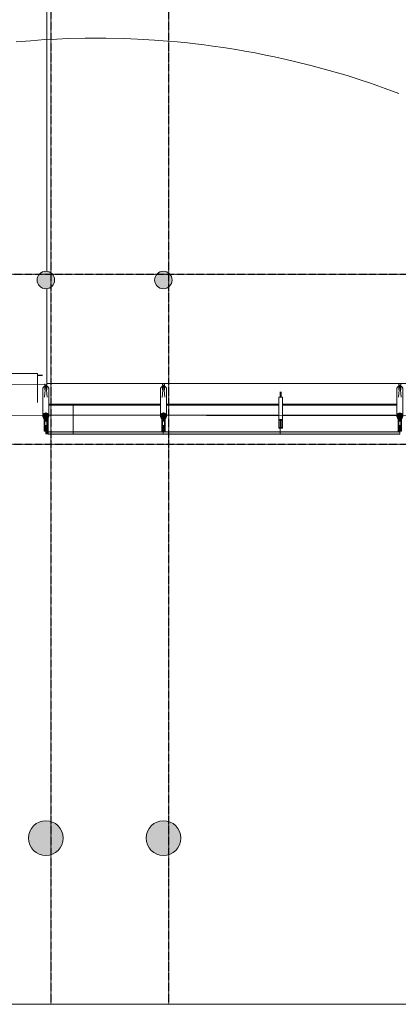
# Model space of a CAD drawing. Header units: millimetres. Extents: x 2396380 to 2637782, y 978964 to 1028150.
# Tile 2 of 5: x 2413761 to 2422454, y 985885 to 1008466. Entities that reach past the tile are written whole.
import ezdxf

# ---------------------------------------------------------------- set-up
doc = ezdxf.new("R2010")
doc.units = ezdxf.units.MM
doc.linetypes.add('va006-00-o-200-0-0001$0$Grid Line', pattern=[22.225, 12.7, -3.175, 3.175, -3.175])
doc.layers.add('A852-TYNN', color=7, linetype='Continuous', lineweight=5, plot=False)
doc.layers.add('va006-00-o-200-0-0001$0$822_Akselinjer', color=8, linetype='va006-00-o-200-0-0001$0$Grid Line')
doc.layers.add('va006-h01-a-200-1-0001$0$24_Innervegg', color=5, linetype='Continuous')
for name, color, linetype, lineweight in [('va006-h01-a-200-1-0001$0$20_Bygning. generelt', 9, 'Continuous', 0), ('va006-h01-a-200-1-0001$0$222_Søyler', 7, 'Continuous', 0), ('va006-h01-a-200-1-0001$0$233_Glassfasader', 3, 'Continuous', 13), ('va006-h01-a-200-1-0001$0$23_Yttervegg', 3, 'Continuous', 13)]:
    doc.layers.add(name, color=color, linetype=linetype, lineweight=lineweight)

# ---------------------------------------------------------------- blocks, each defined once
blk = doc.blocks.new('va006-h01-a-200-1-0001$0$Værnes_Betong Rund - 800mm-8286995-Copy of ENVA-A-TO-E1-200-D-001')
at = {"layer": 'va006-h01-a-200-1-0001$0$222_Søyler'}
blk.add_hatch(color=47, dxfattribs=at).paths.add_polyline_path([(0, -400), (69, -394), (137, -376), (200, -346), (257, -306), (306, -257), (346, -200), (376, -137), (394, -69), (400, 0), (394, 69), (376, 137), (346, 200), (306, 257), (257, 306), (200, 346), (137, 376), (69, 394), (-24, 398), (-69, 394), (-137, 376), (-200, 346), (-257, 306), (-306, 257), (-346, 200), (-376, 137), (-394, 69), (-400, 0), (-394, -69), (-376, -137), (-346, -200), (-306, -257), (-257, -306), (-200, -346), (-137, -376), (-69, -394), (-24, -398)], flags=0)
for start, end in [(90, 180), (0, 90), (180, 0)]:
    blk.add_arc((0, 0), 400, start, end, dxfattribs=at)
blk = doc.blocks.new('va006-h01-a-200-1-0001$0$Værnes_Betong Rund - 800mm-8286996-Copy of ENVA-A-TO-E1-200-D-001')
at = {"layer": 'va006-h01-a-200-1-0001$0$222_Søyler'}
blk.add_hatch(color=47, dxfattribs=at).paths.add_polyline_path([(0, -400), (69, -394), (137, -376), (200, -346), (257, -306), (306, -257), (346, -200), (376, -137), (394, -69), (400, 0), (394, 69), (376, 137), (346, 200), (306, 257), (257, 306), (200, 346), (137, 376), (69, 394), (0, 400), (-69, 394), (-137, 376), (-200, 346), (-257, 306), (-306, 257), (-346, 200), (-376, 137), (-394, 69), (-400, 0), (-394, -69), (-376, -137), (-346, -200), (-306, -257), (-257, -306), (-200, -346), (-137, -376), (-69, -394)], flags=0)
for start, end in [(90, 180), (0, 90), (180, 0)]:
    blk.add_arc((0, 0), 400, start, end, dxfattribs=at)
blk = doc.blocks.new('va006-h01-a-200-1-0001$0$V_Betong_Stål Arms - 400D x 8300mm _65deg_74deg-9739840-Copy of ENVA-A-TO-E1-200-D-001')
at = {"layer": 'va006-h01-a-200-1-0001$0$222_Søyler'}
blk.add_hatch(color=47, dxfattribs=at).paths.add_polyline_path([(200, 0), (194, 48), (177, 93), (150, 133), (114, 165), (71, 187), (24, 199), (-24, 199), (-71, 187), (-114, 165), (-150, 133), (-180, 85), (-194, 48), (-200, 0), (-194, -48), (-177, -93), (-150, -133), (-114, -165), (-71, -187), (-24, -199), (24, -199), (71, -187), (114, -165), (150, -133), (177, -93), (194, -48)], flags=0)
for start, end in [(0, 180), (180, 0)]:
    blk.add_arc((0, 0), 200, start, end, dxfattribs=at)
blk = doc.blocks.new('va006-h01-a-200-1-0001$0$V_TA Stål Facade Columns Type 1 - V_TA Stål Facade Columns-V22-Copy of ENVA-A-TO-E1-200-D-001')
at = {"layer": 'va006-h01-a-200-1-0001$0$23_Yttervegg'}
for points in [[(417245, 300416), (417244, 300436), (417228, 300436), (417228, 300416)], [(417231, 299662), (417264, 299666), (417291, 299686), (417307, 299717), (417307, 299752), (417291, 299782), (417263, 299802), (417230, 299806), (417199, 299793), (417177, 299767), (417169, 299734), (417177, 299700), (417199, 299674), (417214, 299666)], [(417200, 299392), (417280, 299392), (417280, 299475), (417200, 299475)]]:
    blk.add_hatch(color=67, dxfattribs=at).paths.add_polyline_path(points, flags=0)
h = blk.add_hatch(color=67, dxfattribs=at)
h.paths.add_polyline_path([(417260, 299475), (417260, 299516), (417220, 299516), (417220, 299475)], flags=0)
h.paths.add_polyline_path([(417219, 299620), (417259, 299620), (417259, 299661), (417219, 299661)], flags=0)
at = {"layer": 'va006-h01-a-200-1-0001$0$23_Yttervegg', "color": 7}
for p, q in [((417167, 300356), (417169, 299734)), ((417230, 300416), (417207, 300164)), ((417216, 300471), (417216, 300472)), ((417216, 300450), (417216, 300471)), ((417217, 300335), (417216, 300450)), ((417224, 300335), (417217, 300335)), ((417228, 300446), (417244, 300447)), ((417228, 300440), (417228, 300446)), ((417244, 300441), (417228, 300440)), ((417228, 300436), (417228, 300440)), ((417245, 300415), (417228, 300414)), ((417267, 300168), (417243, 300416)), ((417244, 300447), (417244, 300441)), ((417244, 300441), (417244, 300436)), ((417257, 300335), (417249, 300335)), ((417256, 300472), (417256, 300471)), ((417256, 300471), (417256, 300451)), ((417256, 300451), (417257, 300335)), ((417309, 299734), (417307, 300356)), ((417168, 300006), (414606, 299996)), ((417200, 299475), (417199, 299674)), ((417279, 299675), (417280, 299475)), ((417220, 299564), (417219, 299620)), ((417220, 299517), (417220, 299564)), ((417220, 299516), (417220, 299517)), ((417259, 299620), (417260, 299565)), ((417260, 299565), (417260, 299517)), ((417260, 299517), (417260, 299516))]:
    blk.add_line(p, q, dxfattribs=at)
at = {"layer": 'va006-h01-a-200-1-0001$0$23_Yttervegg', "lineweight": 9}
for p, q in [((417228, 300436), (417228, 300416)), ((417244, 300436), (417228, 300436)), ((417228, 300416), (417245, 300416)), ((417245, 300416), (417244, 300436)), ((417219, 299661), (417219, 299620)), ((417259, 299661), (417219, 299661)), ((417259, 299620), (417259, 299661)), ((417200, 299475), (417200, 299392)), ((417280, 299475), (417200, 299475)), ((417219, 299620), (417259, 299620)), ((417220, 299516), (417220, 299475)), ((417260, 299516), (417220, 299516)), ((417220, 299475), (417260, 299475)), ((417260, 299475), (417260, 299516)), ((417280, 299392), (417280, 299475)), ((417200, 299392), (417280, 299392))]:
    blk.add_line(p, q, dxfattribs=at)
for points in [[(417309, 299734), (417307, 299752), (417301, 299768), (417291, 299782), (417278, 299794), (417263, 299802), (417247, 299806), (417230, 299806), (417214, 299802), (417199, 299793), (417186, 299782), (417177, 299767), (417171, 299751), (417169, 299734)], [(417169, 299734), (417171, 299716), (417177, 299700), (417187, 299686), (417199, 299674), (417214, 299666), (417231, 299662), (417248, 299662), (417264, 299666), (417279, 299674), (417291, 299686), (417301, 299700), (417307, 299717), (417309, 299734)]]:
    blk.add_lwpolyline(points, dxfattribs=at)
at = {"layer": 'va006-h01-a-200-1-0001$0$23_Yttervegg', "color": 7}
for start_param, end_param in [(1.942601, 3.141593), (0, 1.279802)]:
    blk.add_ellipse((417237, 300356), major_axis=(70, 0.3), ratio=0.965368, start_param=start_param, end_param=end_param, dxfattribs=at)
blk = doc.blocks.new('va006-h01-a-200-1-0001$0$V_TA Stål Facade Columns Type 3 - V_TA Stål Facade Columns-V24-Copy of ENVA-A-TO-E1-200-D-001')
at = {"layer": 'va006-h01-a-200-1-0001$0$23_Yttervegg'}
h = blk.add_hatch(color=67, dxfattribs=at)
h.paths.add_polyline_path([(419968, 299469), (419968, 299485), (419888, 299485), (419888, 299469)], flags=0)
h.paths.add_polyline_path([(419888, 299650), (419968, 299651), (419968, 299666), (419888, 299666)], flags=0)
h = blk.add_hatch(color=67, dxfattribs=at)
h.paths.add_polyline_path([(419938, 299485), (419938, 299527), (419918, 299527), (419918, 299485)], flags=0)
h.paths.add_polyline_path([(419938, 299631), (419938, 299650), (419918, 299650), (419918, 299630)], flags=0)
at = {"layer": 'va006-h01-a-200-1-0001$0$23_Yttervegg', "color": 7}
for p, q in [((419888, 299666), (419886, 300181)), ((419966, 300181), (419886, 300181)), ((419915, 300295), (419915, 300302)), ((419916, 300181), (419915, 300295)), ((419935, 300295), (419915, 300295)), ((419935, 300302), (419935, 300295)), ((419935, 300295), (419936, 300181)), ((419966, 300181), (419968, 299666)), ((417308, 300007), (419886, 300016)), ((419888, 299485), (419888, 299650)), ((419918, 299574), (419918, 299631)), ((419918, 299527), (419918, 299574)), ((419938, 299631), (419938, 299574)), ((419938, 299574), (419938, 299527)), ((419968, 299651), (419968, 299485))]:
    blk.add_line(p, q, dxfattribs=at)
at = {"layer": 'va006-h01-a-200-1-0001$0$23_Yttervegg', "lineweight": 9}
for p, q in [((419888, 299666), (419888, 299650)), ((419968, 299666), (419888, 299666)), ((419968, 299651), (419968, 299666)), ((419888, 299650), (419968, 299651)), ((419888, 299485), (419888, 299469)), ((419968, 299485), (419888, 299485)), ((419888, 299469), (419968, 299469)), ((419918, 299650), (419918, 299630)), ((419938, 299650), (419918, 299650)), ((419918, 299630), (419938, 299631)), ((419918, 299527), (419918, 299485)), ((419938, 299527), (419918, 299527)), ((419918, 299485), (419938, 299485)), ((419938, 299631), (419938, 299650)), ((419938, 299485), (419938, 299527)), ((419968, 299469), (419968, 299485))]:
    blk.add_line(p, q, dxfattribs=at)
blk = doc.blocks.new('va006-h01-a-200-1-0001$0$V_TA Stål Facade Columns Type 1 - V_TA Stål Facade Columns-926973-Copy of ENVA-A-TO-E1-200-D-001')
at = {"layer": 'va006-h01-a-200-1-0001$0$23_Yttervegg'}
for points in [[(422669, 300437), (422669, 300457), (422653, 300457), (422653, 300437)], [(422655, 299682), (422689, 299687), (422716, 299706), (422732, 299737), (422731, 299772), (422716, 299803), (422688, 299822), (422672, 299826), (422638, 299822), (422611, 299802), (422596, 299771), (422596, 299737), (422611, 299706), (422639, 299686)], [(422705, 299413), (422705, 299495), (422625, 299495), (422625, 299412)]]:
    blk.add_hatch(color=67, dxfattribs=at).paths.add_polyline_path(points, flags=0)
h = blk.add_hatch(color=67, dxfattribs=at)
h.paths.add_polyline_path([(422685, 299495), (422684, 299537), (422644, 299537), (422645, 299495)], flags=0)
h.paths.add_polyline_path([(422684, 299640), (422684, 299682), (422644, 299682), (422644, 299640)], flags=0)
at = {"layer": 'va006-h01-a-200-1-0001$0$23_Yttervegg', "color": 7}
for p, q in [((422591, 300376), (422594, 299754)), ((422655, 300437), (422632, 300188)), ((422641, 300491), (422641, 300492)), ((422641, 300471), (422641, 300491)), ((422641, 300356), (422641, 300471)), ((422649, 300356), (422641, 300356)), ((422653, 300461), (422653, 300467)), ((422653, 300467), (422669, 300467)), ((422653, 300457), (422653, 300461)), ((422669, 300461), (422653, 300461)), ((422669, 300435), (422653, 300435)), ((422692, 300188), (422667, 300437)), ((422669, 300467), (422669, 300461)), ((422669, 300461), (422669, 300457)), ((422681, 300356), (422674, 300356)), ((422681, 300492), (422681, 300491)), ((422681, 300491), (422681, 300471)), ((422681, 300471), (422681, 300356)), ((422734, 299755), (422731, 300377)), ((422593, 300026), (419966, 300016)), ((422625, 299495), (422624, 299695)), ((422704, 299695), (422705, 299495)), ((422644, 299585), (422644, 299640)), ((422644, 299537), (422644, 299585)), ((422644, 299537), (422644, 299537)), ((422684, 299640), (422684, 299585)), ((422684, 299585), (422684, 299537)), ((422684, 299537), (422684, 299537))]:
    blk.add_line(p, q, dxfattribs=at)
at = {"layer": 'va006-h01-a-200-1-0001$0$23_Yttervegg', "lineweight": 9}
for p, q in [((422653, 300457), (422653, 300437)), ((422669, 300457), (422653, 300457)), ((422653, 300437), (422669, 300437)), ((422669, 300437), (422669, 300457)), ((422644, 299682), (422644, 299640)), ((422684, 299682), (422644, 299682)), ((422684, 299640), (422684, 299682)), ((422625, 299495), (422625, 299412)), ((422705, 299495), (422625, 299495)), ((422644, 299640), (422684, 299640)), ((422644, 299537), (422645, 299495)), ((422684, 299537), (422644, 299537)), ((422645, 299495), (422685, 299495)), ((422685, 299495), (422684, 299537)), ((422705, 299413), (422705, 299495)), ((422625, 299412), (422705, 299413))]:
    blk.add_line(p, q, dxfattribs=at)
for points in [[(422734, 299755), (422731, 299772), (422725, 299788), (422716, 299803), (422703, 299814), (422688, 299822), (422672, 299826), (422655, 299826), (422638, 299822), (422624, 299814), (422611, 299802), (422601, 299788), (422596, 299771), (422594, 299754)], [(422594, 299754), (422596, 299737), (422602, 299720), (422611, 299706), (422624, 299694), (422639, 299686), (422655, 299682), (422672, 299682), (422689, 299687), (422704, 299695), (422716, 299706), (422726, 299721), (422732, 299737), (422734, 299755)]]:
    blk.add_lwpolyline(points, dxfattribs=at)
at = {"layer": 'va006-h01-a-200-1-0001$0$23_Yttervegg', "color": 7}
for start_param, end_param in [(1.86179, 3.141593), (0, 1.279802)]:
    blk.add_ellipse((422661, 300377), major_axis=(70, 0.3), ratio=0.965368, start_param=start_param, end_param=end_param, dxfattribs=at)
blk = doc.blocks.new('va006-h01-a-200-1-0001$0$V_TA Stål Facade Columns Type 1 - V_TA Stål Facade Columns end-12906848-Copy of ENVA-A-TO-E1-200-D-001')
at = {"layer": 'va006-h01-a-200-1-0001$0$23_Yttervegg'}
for points in [[(414543, 300406), (414543, 300426), (414526, 300426), (414526, 300406)], [(414529, 299652), (414562, 299656), (414590, 299676), (414605, 299707), (414605, 299741), (414589, 299772), (414562, 299792), (414545, 299796), (414512, 299791), (414485, 299772), (414469, 299741), (414469, 299706), (414485, 299675), (414513, 299656)], [(414579, 299382), (414578, 299465), (414498, 299465), (414499, 299382)]]:
    blk.add_hatch(color=67, dxfattribs=at).paths.add_polyline_path(points, flags=0)
h = blk.add_hatch(color=67, dxfattribs=at)
h.paths.add_polyline_path([(414558, 299465), (414558, 299506), (414518, 299506), (414518, 299465)], flags=0)
h.paths.add_polyline_path([(414518, 299610), (414558, 299610), (414558, 299651), (414518, 299651)], flags=0)
at = {"layer": 'va006-h01-a-200-1-0001$0$23_Yttervegg', "color": 7}
for p, q in [((414465, 300345), (414467, 299723)), ((414528, 300406), (414506, 300157)), ((414514, 300460), (414514, 300461)), ((414515, 300440), (414514, 300460)), ((414515, 300325), (414515, 300440)), ((414526, 300430), (414526, 300436)), ((414526, 300436), (414543, 300436)), ((414526, 300426), (414526, 300430)), ((414543, 300430), (414526, 300430)), ((414543, 300404), (414526, 300404)), ((414565, 300157), (414541, 300406)), ((414543, 300436), (414543, 300430)), ((414543, 300430), (414543, 300426)), ((414554, 300461), (414554, 300460)), ((414554, 300460), (414555, 300440)), ((414555, 300440), (414555, 300325)), ((414607, 299724), (414605, 300346)), ((414522, 300325), (414515, 300325)), ((414555, 300325), (414548, 300325)), ((414498, 299465), (414497, 299664)), ((414577, 299664), (414578, 299465)), ((414518, 299554), (414518, 299610)), ((414518, 299506), (414518, 299554)), ((414518, 299506), (414518, 299506)), ((414558, 299610), (414558, 299554)), ((414558, 299554), (414558, 299507)), ((414558, 299507), (414558, 299506))]:
    blk.add_line(p, q, dxfattribs=at)
at = {"layer": 'va006-h01-a-200-1-0001$0$23_Yttervegg', "lineweight": 9}
for p, q in [((414526, 300426), (414526, 300406)), ((414543, 300426), (414526, 300426)), ((414526, 300406), (414543, 300406)), ((414543, 300406), (414543, 300426)), ((414498, 299465), (414499, 299382)), ((414578, 299465), (414498, 299465)), ((414518, 299651), (414518, 299610)), ((414558, 299651), (414518, 299651)), ((414518, 299610), (414558, 299610)), ((414518, 299506), (414518, 299465)), ((414558, 299506), (414518, 299506)), ((414518, 299465), (414558, 299465)), ((414558, 299610), (414558, 299651)), ((414558, 299465), (414558, 299506)), ((414579, 299382), (414578, 299465)), ((414499, 299382), (414579, 299382))]:
    blk.add_line(p, q, dxfattribs=at)
for points in [[(414607, 299724), (414605, 299741), (414599, 299758), (414589, 299772), (414577, 299784), (414562, 299792), (414545, 299796), (414529, 299796), (414512, 299791), (414497, 299783), (414485, 299772), (414475, 299757), (414469, 299741), (414467, 299723)], [(414467, 299723), (414469, 299706), (414475, 299690), (414485, 299675), (414498, 299664), (414513, 299656), (414529, 299652), (414546, 299652), (414562, 299656), (414577, 299664), (414590, 299676), (414599, 299690), (414605, 299707), (414607, 299724)]]:
    blk.add_lwpolyline(points, dxfattribs=at)
at = {"layer": 'va006-h01-a-200-1-0001$0$23_Yttervegg', "color": 7}
for start_param, end_param in [(1.86179, 3.141593), (0, 1.279802)]:
    blk.add_ellipse((414535, 300346), major_axis=(70, 0.3), ratio=0.965368, start_param=start_param, end_param=end_param, dxfattribs=at)
blk = doc.blocks.new('va006-h01-a-200-1-0001$0$System Panel - Glazed-generic-5743714-Copy of ENVA-A-TO-E1-200-D-001')
at = {"layer": 'va006-h01-a-200-1-0001$0$233_Glassfasader', "color": 7}
for p, q in [((422593, 300014), (419966, 300004)), ((419966, 299997), (422593, 300007))]:
    blk.add_line(p, q, dxfattribs=at)
blk = doc.blocks.new('va006-h01-a-200-1-0001$0$System Panel - Glazed-generic-5743715-Copy of ENVA-A-TO-E1-200-D-001')
at = {"layer": 'va006-h01-a-200-1-0001$0$233_Glassfasader', "color": 7}
for p, q in [((419886, 300004), (417308, 299994)), ((417308, 299987), (419886, 299997))]:
    blk.add_line(p, q, dxfattribs=at)
blk = doc.blocks.new('va006-h01-a-200-1-0001$0$System Panel - Glazed-generic-8111791-Copy of ENVA-A-TO-E1-200-D-001')
at = {"layer": 'va006-h01-a-200-1-0001$0$233_Glassfasader', "color": 7}
for p, q in [((417168, 299994), (415164, 299986)), ((415164, 299986), (415164, 299979)), ((415164, 299979), (417168, 299986))]:
    blk.add_line(p, q, dxfattribs=at)
blk = doc.blocks.new('va006-h01-a-200-1-0001$0$System Panel - Glazed-generic-8111797-Copy of ENVA-A-TO-E1-200-D-001')
at = {"layer": 'va006-h01-a-200-1-0001$0$233_Glassfasader', "color": 7}
for p, q in [((415164, 299986), (414606, 299984)), ((414606, 299977), (415164, 299979)), ((415164, 299979), (415164, 299986))]:
    blk.add_line(p, q, dxfattribs=at)
blk = doc.blocks.new('va006-h01-a-200-1-0001$0$System Panel - Glazed-generic-5743626-Copy of ENVA-A-TO-E1-200-D-001')
at = {"layer": 'va006-h01-a-200-1-0001$0$233_Glassfasader'}
blk.add_hatch(color=47, dxfattribs=at).paths.add_polyline_path([(419919, 299332), (422666, 299342), (422666, 299392), (419919, 299381)], flags=0)
at = {"layer": 'va006-h01-a-200-1-0001$0$233_Glassfasader', "color": 7}
for p, q in [((422593, 299777), (419967, 299767)), ((419918, 299469), (419919, 299381)), ((422666, 299392), (422666, 299412))]:
    blk.add_line(p, q, dxfattribs=at)
at = {"layer": 'va006-h01-a-200-1-0001$0$233_Glassfasader'}
for p, q in [((422666, 299392), (419919, 299381)), ((419919, 299381), (419919, 299332)), ((419919, 299332), (422666, 299342)), ((422666, 299342), (422666, 299392))]:
    blk.add_line(p, q, dxfattribs=at)
blk = doc.blocks.new('va006-h01-a-200-1-0001$0$System Panel - Glazed-generic-5743627-Copy of ENVA-A-TO-E1-200-D-001')
at = {"layer": 'va006-h01-a-200-1-0001$0$233_Glassfasader'}
blk.add_hatch(color=47, dxfattribs=at).paths.add_polyline_path([(419919, 299332), (419919, 299381), (417236, 299371), (417236, 299322), (419816, 299331)], flags=0)
at = {"layer": 'va006-h01-a-200-1-0001$0$233_Glassfasader', "color": 7}
for p, q in [((419887, 299767), (417309, 299757)), ((419919, 299381), (419918, 299469)), ((417236, 299392), (417236, 299371))]:
    blk.add_line(p, q, dxfattribs=at)
at = {"layer": 'va006-h01-a-200-1-0001$0$233_Glassfasader'}
for p, q in [((419919, 299381), (417236, 299371)), ((417236, 299371), (417236, 299322)), ((417236, 299322), (419919, 299332)), ((419919, 299332), (419919, 299381))]:
    blk.add_line(p, q, dxfattribs=at)
blk = doc.blocks.new('va006-h01-a-200-1-0001$0$System Panel - Glazed-generic-8111803-Copy of ENVA-A-TO-E1-200-D-001')
at = {"layer": 'va006-h01-a-200-1-0001$0$233_Glassfasader'}
blk.add_hatch(color=47, dxfattribs=at).paths.add_polyline_path([(415166, 299314), (417236, 299322), (417236, 299371), (415166, 299364)], flags=0)
at = {"layer": 'va006-h01-a-200-1-0001$0$233_Glassfasader', "color": 7}
for p, q in [((417169, 299757), (415165, 299749)), ((415165, 299749), (415166, 299364)), ((417236, 299371), (417236, 299392))]:
    blk.add_line(p, q, dxfattribs=at)
at = {"layer": 'va006-h01-a-200-1-0001$0$233_Glassfasader'}
for p, q in [((417236, 299371), (415166, 299364)), ((415166, 299364), (415166, 299314)), ((415166, 299314), (417236, 299322)), ((417236, 299322), (417236, 299371))]:
    blk.add_line(p, q, dxfattribs=at)
blk = doc.blocks.new('va006-h01-a-200-1-0001$0$System Panel - Glazed-generic-10514109-Copy of ENVA-A-TO-E1-200-D-001')
at = {"layer": 'va006-h01-a-200-1-0001$0$233_Glassfasader'}
blk.add_hatch(color=47, dxfattribs=at).paths.add_polyline_path([(414594, 299312), (415166, 299314), (415166, 299364), (414594, 299361), (414594, 299316)], flags=0)
at = {"layer": 'va006-h01-a-200-1-0001$0$233_Glassfasader', "color": 7}
for p, q in [((415165, 299749), (414607, 299747)), ((415166, 299364), (415165, 299749))]:
    blk.add_line(p, q, dxfattribs=at)
at = {"layer": 'va006-h01-a-200-1-0001$0$233_Glassfasader'}
for p, q in [((415166, 299364), (414594, 299361)), ((414594, 299361), (414594, 299312)), ((414594, 299312), (415166, 299314)), ((415166, 299314), (415166, 299364))]:
    blk.add_line(p, q, dxfattribs=at)
blk = doc.blocks.new('va006-h01-a-200-1-0001$0$System Panel - Glazed-generic-5743501-Copy of ENVA-A-TO-E1-200-D-001')
at = {"layer": 'va006-h01-a-200-1-0001$0$233_Glassfasader', "color": 7}
for p, q in [((422593, 300007), (419966, 299997)), ((419967, 299767), (422593, 299777))]:
    blk.add_line(p, q, dxfattribs=at)
blk = doc.blocks.new('va006-h01-a-200-1-0001$0$System Panel - Glazed-generic-5743503-Copy of ENVA-A-TO-E1-200-D-001')
at = {"layer": 'va006-h01-a-200-1-0001$0$233_Glassfasader', "color": 7}
for p, q in [((419886, 299997), (417308, 299987)), ((417309, 299757), (419887, 299767))]:
    blk.add_line(p, q, dxfattribs=at)
blk = doc.blocks.new('va006-h01-a-200-1-0001$0$System Panel - Glazed-generic-8111793-Copy of ENVA-A-TO-E1-200-D-001')
at = {"layer": 'va006-h01-a-200-1-0001$0$233_Glassfasader', "color": 7}
for p, q in [((417168, 299986), (415164, 299979)), ((415164, 299979), (415165, 299749)), ((415165, 299749), (417169, 299757))]:
    blk.add_line(p, q, dxfattribs=at)
blk = doc.blocks.new('va006-h01-a-200-1-0001$0$System Panel - Glazed-generic-10514091-Copy of ENVA-A-TO-E1-200-D-001')
at = {"layer": 'va006-h01-a-200-1-0001$0$233_Glassfasader', "color": 7}
for p, q in [((415164, 299979), (414606, 299977)), ((415165, 299749), (415164, 299979)), ((414607, 299747), (415165, 299749))]:
    blk.add_line(p, q, dxfattribs=at)
blk = doc.blocks.new('va006-h01-a-200-1-0001$0$Rectangular Mullion - Værnes 50 x 56-10514107-Copy of ENVA-A-TO-E1-200-D-001')
at = {"layer": 'va006-h01-a-200-1-0001$0$23_Yttervegg'}
blk.add_hatch(color=47, dxfattribs=at).paths.add_polyline_path([(414594, 299314), (414594, 299376), (414538, 299376), (414538, 299314)], flags=0)
at = {"layer": 'va006-h01-a-200-1-0001$0$23_Yttervegg', "color": 7}
blk.add_line((414594, 299376), (414593, 299680), dxfattribs=at)
at = {"layer": 'va006-h01-a-200-1-0001$0$23_Yttervegg'}
for p, q in [((414594, 299376), (414538, 299376)), ((414538, 299376), (414538, 299314)), ((414538, 299314), (414594, 299314)), ((414594, 299314), (414594, 299376))]:
    blk.add_line(p, q, dxfattribs=at)
blk = doc.blocks.new('VA006-350-101.1')
at = {"layer": 'A852-TYNN', "color": 1}
blk.add_lwpolyline([(0, 29425), (39756, 29425), (39756, 0), (0, 0)], close=True, dxfattribs=at)
at = {"layer": 'A852-TYNN'}
for points in [[(4448, 10325), (12612, 10325), (12666, 13912), (13900, 13907), (13898, 13512), (27919, 13491)], [(22993, 20891), (22680, 21006), (22341, 21125), (22077, 21213), (21804, 21299), (21389, 21418), (20973, 21530), (20629, 21616), (20401, 21670), (20139, 21728), (19931, 21769), (19693, 21818), (19454, 21859), (19212, 21902), (18955, 21941), (18720, 21976), (18523, 22004), (18324, 22029), (18138, 22049), (17904, 22070), (17679, 22089), (17382, 22111), (16993, 22136), (16684, 22147), (16262, 22157), (16030, 22159), (15788, 22156), (15395, 22147), (15139, 22135), (14868, 22123), (14541, 22098), (14206, 22070)]]:
    blk.add_lwpolyline(points, dxfattribs=at)
at = {"layer": 'va006-00-o-200-0-0001$0$822_Akselinjer'}
for p, q in [((15005, 29425), (15005, 0)), ((17705, 29425), (17705, 0)), ((0, 16745), (39756, 16745)), ((0, 12845), (39756, 12845))]:
    blk.add_line(p, q, dxfattribs=at)
at = {"layer": 'va006-h01-a-200-1-0001$0$20_Bygning. generelt'}
for p, q in [((14908, 16809), (14908, 29425)), ((14908, 14206), (14908, 16414)), ((14908, 14206), (12608, 14227))]:
    blk.add_line(p, q, dxfattribs=at)
at = {"layer": 'va006-h01-a-200-1-0001$0$222_Søyler'}
blk.add_line((14908, 14241), (33274, 14241), dxfattribs=at)
at = {"layer": 'va006-h01-a-200-1-0001$0$23_Yttervegg'}
for p, q in [((14694, 14469), (13854, 14469)), ((14694, 13801), (14694, 14469))]:
    blk.add_line(p, q, dxfattribs=at)
at = {"layer": 'va006-h01-a-200-1-0001$0$24_Innervegg'}
blk.add_line((14694, 14429), (14809, 14429), dxfattribs=at)
at = {"layer": 'va006-h01-a-200-1-0001$0$222_Søyler', "rotation": 270}
for p in [(14888, 16611), (17586, 16611)]:
    blk.add_blockref('va006-h01-a-200-1-0001$0$V_Betong_Stål Arms - 400D x 8300mm _65deg_74deg-9739840-Copy of ENVA-A-TO-E1-200-D-001', p, dxfattribs=at)
at = {"layer": 'va006-h01-a-200-1-0001$0$222_Søyler'}
for name, p in [('va006-h01-a-200-1-0001$0$Værnes_Betong Rund - 800mm-8286996-Copy of ENVA-A-TO-E1-200-D-001', (14888, 3811)), ('va006-h01-a-200-1-0001$0$Værnes_Betong Rund - 800mm-8286995-Copy of ENVA-A-TO-E1-200-D-001', (17588, 3811))]:
    blk.add_blockref(name, p, dxfattribs=at)
at = {"layer": 'va006-h01-a-200-1-0001$0$233_Glassfasader', "rotation": 359.7847222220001}
for name in ['va006-h01-a-200-1-0001$0$System Panel - Glazed-generic-10514091-Copy of ENVA-A-TO-E1-200-D-001', 'va006-h01-a-200-1-0001$0$System Panel - Glazed-generic-8111797-Copy of ENVA-A-TO-E1-200-D-001', 'va006-h01-a-200-1-0001$0$System Panel - Glazed-generic-8111793-Copy of ENVA-A-TO-E1-200-D-001', 'va006-h01-a-200-1-0001$0$System Panel - Glazed-generic-8111791-Copy of ENVA-A-TO-E1-200-D-001', 'va006-h01-a-200-1-0001$0$System Panel - Glazed-generic-5743715-Copy of ENVA-A-TO-E1-200-D-001', 'va006-h01-a-200-1-0001$0$System Panel - Glazed-generic-5743503-Copy of ENVA-A-TO-E1-200-D-001', 'va006-h01-a-200-1-0001$0$System Panel - Glazed-generic-5743501-Copy of ENVA-A-TO-E1-200-D-001', 'va006-h01-a-200-1-0001$0$System Panel - Glazed-generic-5743714-Copy of ENVA-A-TO-E1-200-D-001', 'va006-h01-a-200-1-0001$0$System Panel - Glazed-generic-10514109-Copy of ENVA-A-TO-E1-200-D-001', 'va006-h01-a-200-1-0001$0$System Panel - Glazed-generic-8111803-Copy of ENVA-A-TO-E1-200-D-001', 'va006-h01-a-200-1-0001$0$System Panel - Glazed-generic-5743627-Copy of ENVA-A-TO-E1-200-D-001', 'va006-h01-a-200-1-0001$0$System Panel - Glazed-generic-5743626-Copy of ENVA-A-TO-E1-200-D-001']:
    blk.add_blockref(name, (-400773, -284675), dxfattribs=at)
at = {"layer": 'va006-h01-a-200-1-0001$0$23_Yttervegg', "rotation": 359.7847222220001}
for name in ['va006-h01-a-200-1-0001$0$V_TA Stål Facade Columns Type 1 - V_TA Stål Facade Columns end-12906848-Copy of ENVA-A-TO-E1-200-D-001', 'va006-h01-a-200-1-0001$0$V_TA Stål Facade Columns Type 1 - V_TA Stål Facade Columns-V22-Copy of ENVA-A-TO-E1-200-D-001', 'va006-h01-a-200-1-0001$0$V_TA Stål Facade Columns Type 1 - V_TA Stål Facade Columns-926973-Copy of ENVA-A-TO-E1-200-D-001', 'va006-h01-a-200-1-0001$0$V_TA Stål Facade Columns Type 3 - V_TA Stål Facade Columns-V24-Copy of ENVA-A-TO-E1-200-D-001', 'va006-h01-a-200-1-0001$0$Rectangular Mullion - Værnes 50 x 56-10514107-Copy of ENVA-A-TO-E1-200-D-001']:
    blk.add_blockref(name, (-400773, -284675), dxfattribs=at)

msp = doc.modelspace()

# ---------------------------------------------------------------- block references
at = {"layer": 'A852-TYNN'}
msp.add_blockref('VA006-350-101.1', (2399474, 985885), dxfattribs=at)

doc.saveas('drawing.dxf')
